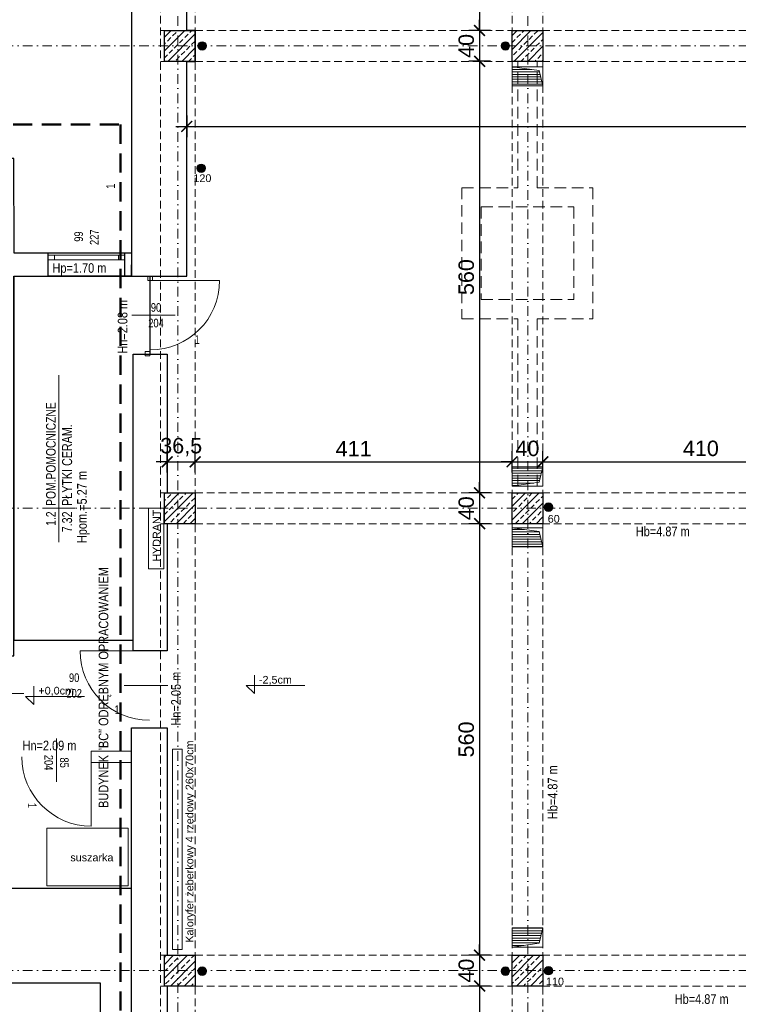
# Model space of a CAD drawing. Header units: millimetres. Extents: x 5276 to 17081, y -2904 to 1554.
# Tile 3 of 5: x 5893 to 6826, y -1321 to -43. Entities that reach past the tile are written whole.
import ezdxf
from ezdxf.enums import TextEntityAlignment as Align

# ---------------------------------------------------------------- set-up
doc = ezdxf.new("R2010")
doc.units = ezdxf.units.MM
doc.linetypes.add('DASHDOT', pattern=[1, 0.5, -0.25, 0, -0.25])
doc.linetypes.add('DASHED', pattern=[0.75, 0.5, -0.25])
doc.layers.get('0').update_dxf_attribs({"lineweight": 18})
for name, color, linetype, lineweight in [('!MARIUSZ', 220, 'Continuous', 35), ('BA_drz', 7, 'Continuous', 18), ('BA_met', 7, 'Continuous', 18), ('BA_sym', 7, 'Continuous', 18), ('BA_txc', 1, 'Continuous', 18), ('BA_txs', 2, 'Continuous', 18), ('PG_KANALIZACJA', 7, 'Continuous', 18), ('PG_KONSTRUKCJA', 5, 'Continuous', 30), ('PG_OKNA', 7, 'Continuous', 18), ('PG_OSIE', 1, 'DASHDOT', 18), ('PG_PODCIĄGI', 1, 'DASHED', 18), ('PG_SZRAF', 1, 'Continuous', 18), ('PG_WENTYLACJA', 1, 'Continuous', 18), ('PG_ŚCIANY_DZIAŁOWE', 3, 'Continuous', 18), ('PG_ŚCIANY_SŁUPY', 4, 'Continuous', 30), ('Wymiarowa zewnętrzna', 50, 'Continuous', 18), ('Wyposażenie', 134, 'Continuous', 18)]:
    doc.layers.add(name, color=color, linetype=linetype, lineweight=lineweight)
doc.layers.add('BA_pom', color=6, linetype='Continuous', lineweight=18, plot=False)
doc.layers.get('BA_sym').off()
doc.styles.add('BIKTS', font='bikromsw.shx', dxfattribs={"width": 0.85})
doc.styles.add('ROMANS', font='bikromsw.shx', dxfattribs={"width": 0.8})
doc.styles.get("Standard").update_dxf_attribs({"font": 'arial.ttf'})
doc.dimstyles.new('Styl 50', dxfattribs={"dimscale": 0, "dimtxt": 12.5, "dimasz": 8, "dimexe": 17.5, "dimexo": 0, "dimgap": 5, "dimtad": 1, "dimdec": 1, "dimtxsty": 'Standard', "dimblk": 'ARCHTICK', "dimcen": 6, "dimdle": 8, "dimadec": 0, "dimazin": 0, "dimtfac": 1, "dimtdec": 1, "dimtmove": 1, "dimatfit": 3, "dimldrblk": 'ARCHTICK', "dimfxl": 17.5, "dimfxlon": 1, "dimarcsym": 0})

# ---------------------------------------------------------------- blocks, each defined once
blk = doc.blocks.new('A$C243F7E6F')
at = {"layer": 'PG_SZRAF'}
h = blk.add_hatch(dxfattribs=at)
h.set_pattern_fill('ANSI33', color=256, scale=2)
h.set_pattern_definition([(45, (-6891.598, -2675.306), (-8.980256, 8.980256), []), (45, (-6882.618, -2675.306), (-8.980256, 8.980256), [6.35, -3.175])])
h.paths.add_polyline_path([(0, 0), (40, 0), (40, -40), (0, -40)])
at = {"layer": 'PG_KONSTRUKCJA'}
blk.add_lwpolyline([(0, 0), (40, 0), (40, -40), (0, -40), (0, 0)], dxfattribs=at)
blk = doc.blocks.new('dr1h901')
at = {"color": 0}
blk.add_line((-0.5, 0), (-0.5, 1), dxfattribs=at)
blk.add_line((0, 0.362), (0, -0.266))
blk.add_arc((-0.5, 0), 1, 0, 90, dxfattribs=at)
blk = doc.blocks.new('symdrz')
blk.add_lwpolyline([(-10, -30, -1), (-10, 30), (10, 30, -1), (10, -30)], format="xyb", close=True)
at = {"style": 'BIKTS', "width": 0.8}
blk.add_attdef('SZERDRZ', text='', height=25, dxfattribs=at).set_placement((77.1, 8.8), align=Align.CENTER)
blk.add_attdef('SYMDRZ', text='', height=25, dxfattribs=at).set_placement((0, 0), align=Align.MIDDLE)
blk.add_attdef('WYSDRZ', text='', height=25, dxfattribs=at).set_placement((77.1, -9.5), align=Align.TOP_CENTER)
blk = doc.blocks.new('bikmet')
blk.add_line((0, 1.65), (0, -1.65))
at = {"style": 'ROMANS', "width": 0.8}
blk.add_attdef('NRPOM', text='', height=1, dxfattribs=at).set_placement((-0.33, 0.33), align=Align.RIGHT)
blk.add_attdef('NWAPOM', (0.25, 0.33), '', height=1, dxfattribs=at)
blk.add_attdef('RAREA', text='', height=1.04, dxfattribs=at).set_placement((-0.33, -0.33), align=Align.TOP_RIGHT)
blk.add_attdef('PODLOGA', text='', height=1.04, dxfattribs=at).set_placement((0.25, -0.33), align=Align.TOP_LEFT)
blk = doc.blocks.new('jamb')
blk.add_lwpolyline([(-0.5, -0.5), (-0.5, 0.5), (0.5, 0.5), (0.5, -0.5)], close=True)
blk = doc.blocks.new('A$C18EA16CA')
at = {"layer": 'PG_ŚCIANY_SŁUPY', "true_color": 0xffffff}
h = blk.add_hatch(color=7, dxfattribs=at)
h.dxf.hatch_style = 1
h.paths.add_polyline_path([(100, 4100), (-2870, 4100), (-2870, -100), (100, -100)])
h.paths.add_polyline_path([(-2570, 4000), (0, 4000), (0, 0), (-2570, 0)], flags=16)
blk = doc.blocks.new('_ArchTick')
at = {"color": 0, "linetype": 'ByBlock', "const_width": 0.15}
blk.add_lwpolyline([(-0.5, -0.5), (0.5, 0.5)], dxfattribs=at)
blk = doc.blocks.new('*D69')
at = {"layer": 'Defpoints', "color": 0, "transparency": 16777216}
for p in [(6110, -97.3), (7894.5, -97.3), (7894.5, -181.8)]:
    blk.add_point(p, dxfattribs=at)
at = {"layer": 'Wymiarowa zewnętrzna', "color": 0, "lineweight": -2, "transparency": 16777216}
for p, q in [((6110, -167.8), (6110, -195.8)), ((7894.5, -167.8), (7894.5, -195.8)), ((6096, -181.8), (7908.5, -181.8))]:
    blk.add_line(p, q, dxfattribs=at)
at = {"layer": 'Wymiarowa zewnętrzna', "color": 0, "lineweight": -2, "transparency": 16777216, "xscale": 14, "yscale": 14, "zscale": 14, "rotation": 180}
blk.add_blockref('_ArchTick', (6110, -181.8), dxfattribs=at)
at = {"layer": 'Wymiarowa zewnętrzna', "color": 0, "lineweight": -2, "transparency": 16777216, "xscale": 14, "yscale": 14, "zscale": 14}
blk.add_blockref('_ArchTick', (7894.5, -181.8), dxfattribs=at)
at = {"layer": 'Wymiarowa zewnętrzna', "color": 0, "lineweight": 0, "transparency": 16777216, "insert": (7002.3, -162.8), "char_height": 20, "attachment_point": 5}
blk.add_mtext('1784,5', dxfattribs=at)
blk = doc.blocks.new('*D74')
at = {"layer": 'Defpoints', "color": 0, "transparency": 16777216}
for p in [(6528.8, 492.7), (6489.9, -57.3), (6532, -57.3)]:
    blk.add_point(p, dxfattribs=at)
at = {"layer": 'Wymiarowa zewnętrzna', "color": 0, "lineweight": -2, "transparency": 16777216}
for p, q in [((6489.9, 506.7), (6489.9, -71.3)), ((6503.9, 492.7), (6475.9, 492.7)), ((6503.9, -57.3), (6475.9, -57.3))]:
    blk.add_line(p, q, dxfattribs=at)
at = {"layer": 'Wymiarowa zewnętrzna', "color": 0, "lineweight": -2, "transparency": 16777216, "xscale": 14, "yscale": 14, "zscale": 14}
for p, rotation in [((6489.9, 492.7), 90), ((6489.9, -57.3), 270)]:
    blk.add_blockref('_ArchTick', p, dxfattribs=dict(at, rotation=rotation))
at = {"layer": 'Wymiarowa zewnętrzna', "color": 0, "transparency": 16777216, "insert": (6472.7, 217.7), "char_height": 20, "attachment_point": 5, "rotation": 90}
blk.add_mtext('550', dxfattribs=at)
blk = doc.blocks.new('*D75')
at = {"layer": 'Defpoints', "color": 0, "transparency": 16777216}
for p in [(6532, -57.3), (6489.9, -97.3), (6532, -97.3)]:
    blk.add_point(p, dxfattribs=at)
at = {"layer": 'Wymiarowa zewnętrzna', "color": 0, "lineweight": -2, "transparency": 16777216}
for p, q in [((6489.9, -57.3), (6489.9, -43.3)), ((6503.9, -57.3), (6475.9, -57.3)), ((6489.9, -57.3), (6489.9, -97.3)), ((6503.9, -97.3), (6475.9, -97.3)), ((6489.9, -97.3), (6489.9, -111.3))]:
    blk.add_line(p, q, dxfattribs=at)
at = {"layer": 'Wymiarowa zewnętrzna', "color": 0, "lineweight": -2, "transparency": 16777216, "xscale": 14, "yscale": 14, "zscale": 14}
for p, rotation in [((6489.9, -57.3), 270), ((6489.9, -97.3), 90)]:
    blk.add_blockref('_ArchTick', p, dxfattribs=dict(at, rotation=rotation))
at = {"layer": 'Wymiarowa zewnętrzna', "color": 0, "transparency": 16777216, "insert": (6472.7, -77.3), "char_height": 20, "attachment_point": 5, "rotation": 90}
blk.add_mtext('40', dxfattribs=at)
blk = doc.blocks.new('*D76')
at = {"layer": 'Defpoints', "color": 0, "transparency": 16777216}
for p in [(6532, -97.3), (6489.9, -657.3), (6532, -657.3)]:
    blk.add_point(p, dxfattribs=at)
at = {"layer": 'Wymiarowa zewnętrzna', "color": 0, "lineweight": -2, "transparency": 16777216}
for p, q in [((6489.9, -83.3), (6489.9, -671.3)), ((6503.9, -97.3), (6475.9, -97.3)), ((6503.9, -657.3), (6475.9, -657.3))]:
    blk.add_line(p, q, dxfattribs=at)
at = {"layer": 'Wymiarowa zewnętrzna', "color": 0, "lineweight": -2, "transparency": 16777216, "xscale": 14, "yscale": 14, "zscale": 14}
for p, rotation in [((6489.9, -97.3), 90), ((6489.9, -657.3), 270)]:
    blk.add_blockref('_ArchTick', p, dxfattribs=dict(at, rotation=rotation))
at = {"layer": 'Wymiarowa zewnętrzna', "color": 0, "transparency": 16777216, "insert": (6472.7, -377.3), "char_height": 20, "attachment_point": 5, "rotation": 90}
blk.add_mtext('560', dxfattribs=at)
blk = doc.blocks.new('*D77')
at = {"layer": 'Defpoints', "color": 0, "transparency": 16777216}
for p in [(6532, -657.3), (6489.9, -697.3), (6532, -697.3)]:
    blk.add_point(p, dxfattribs=at)
at = {"layer": 'Wymiarowa zewnętrzna', "color": 0, "lineweight": -2, "transparency": 16777216}
for p, q in [((6489.9, -657.3), (6489.9, -643.3)), ((6503.9, -657.3), (6475.9, -657.3)), ((6489.9, -657.3), (6489.9, -697.3)), ((6503.9, -697.3), (6475.9, -697.3)), ((6489.9, -697.3), (6489.9, -711.3))]:
    blk.add_line(p, q, dxfattribs=at)
at = {"layer": 'Wymiarowa zewnętrzna', "color": 0, "lineweight": -2, "transparency": 16777216, "xscale": 14, "yscale": 14, "zscale": 14}
for p, rotation in [((6489.9, -657.3), 270), ((6489.9, -697.3), 90)]:
    blk.add_blockref('_ArchTick', p, dxfattribs=dict(at, rotation=rotation))
at = {"layer": 'Wymiarowa zewnętrzna', "color": 0, "transparency": 16777216, "insert": (6472.7, -677.3), "char_height": 20, "attachment_point": 5, "rotation": 90}
blk.add_mtext('40', dxfattribs=at)
blk = doc.blocks.new('*D78')
at = {"layer": 'Defpoints', "color": 0, "transparency": 16777216}
for p in [(6532, -697.3), (6489.9, -1257.3), (6532, -1257.3)]:
    blk.add_point(p, dxfattribs=at)
at = {"layer": 'Wymiarowa zewnętrzna', "color": 0, "lineweight": -2, "transparency": 16777216}
for p, q in [((6489.9, -683.3), (6489.9, -1271.3)), ((6503.9, -697.3), (6475.9, -697.3)), ((6503.9, -1257.3), (6475.9, -1257.3))]:
    blk.add_line(p, q, dxfattribs=at)
at = {"layer": 'Wymiarowa zewnętrzna', "color": 0, "lineweight": -2, "transparency": 16777216, "xscale": 14, "yscale": 14, "zscale": 14}
for p, rotation in [((6489.9, -697.3), 90), ((6489.9, -1257.3), 270)]:
    blk.add_blockref('_ArchTick', p, dxfattribs=dict(at, rotation=rotation))
at = {"layer": 'Wymiarowa zewnętrzna', "color": 0, "transparency": 16777216, "insert": (6472.7, -977.3), "char_height": 20, "attachment_point": 5, "rotation": 90}
blk.add_mtext('560', dxfattribs=at)
blk = doc.blocks.new('*D79')
at = {"layer": 'Defpoints', "color": 0, "transparency": 16777216}
for p in [(6532, -1257.3), (6489.9, -1297.3), (6532, -1297.3)]:
    blk.add_point(p, dxfattribs=at)
at = {"layer": 'Wymiarowa zewnętrzna', "color": 0, "lineweight": -2, "transparency": 16777216}
for p, q in [((6489.9, -1257.3), (6489.9, -1243.3)), ((6503.9, -1257.3), (6475.9, -1257.3)), ((6489.9, -1257.3), (6489.9, -1297.3)), ((6503.9, -1297.3), (6475.9, -1297.3)), ((6489.9, -1297.3), (6489.9, -1311.3))]:
    blk.add_line(p, q, dxfattribs=at)
at = {"layer": 'Wymiarowa zewnętrzna', "color": 0, "lineweight": -2, "transparency": 16777216, "xscale": 14, "yscale": 14, "zscale": 14}
for p, rotation in [((6489.9, -1257.3), 270), ((6489.9, -1297.3), 90)]:
    blk.add_blockref('_ArchTick', p, dxfattribs=dict(at, rotation=rotation))
at = {"layer": 'Wymiarowa zewnętrzna', "color": 0, "transparency": 16777216, "insert": (6472.7, -1277.3), "char_height": 20, "attachment_point": 5, "rotation": 90}
blk.add_mtext('40', dxfattribs=at)
blk = doc.blocks.new('*D80')
at = {"layer": 'Defpoints', "color": 0, "transparency": 16777216}
for p in [(6532, -1297.3), (6489.9, -1848.3), (6532, -1848.3)]:
    blk.add_point(p, dxfattribs=at)
at = {"layer": 'Wymiarowa zewnętrzna', "color": 0, "lineweight": -2, "transparency": 16777216}
for p, q in [((6489.9, -1283.3), (6489.9, -1862.3)), ((6503.9, -1297.3), (6475.9, -1297.3)), ((6503.9, -1848.3), (6475.9, -1848.3))]:
    blk.add_line(p, q, dxfattribs=at)
at = {"layer": 'Wymiarowa zewnętrzna', "color": 0, "lineweight": -2, "transparency": 16777216, "xscale": 14, "yscale": 14, "zscale": 14}
for p, rotation in [((6489.9, -1297.3), 90), ((6489.9, -1848.3), 270)]:
    blk.add_blockref('_ArchTick', p, dxfattribs=dict(at, rotation=rotation))
at = {"layer": 'Wymiarowa zewnętrzna', "color": 0, "transparency": 16777216, "insert": (6472.7, -1572.8), "char_height": 20, "attachment_point": 5, "rotation": 90}
blk.add_mtext('551', dxfattribs=at)
blk = doc.blocks.new('*D82')
at = {"layer": 'Defpoints', "color": 0, "transparency": 16777216}
for p in [(6121, -617), (6084.5, -657.3), (6121, -657.3)]:
    blk.add_point(p, dxfattribs=at)
at = {"layer": 'Wymiarowa zewnętrzna', "color": 0, "lineweight": -2, "transparency": 16777216}
for p, q in [((6084.5, -631), (6084.5, -603)), ((6121, -631), (6121, -603)), ((6084.5, -617), (6070.5, -617)), ((6084.5, -617), (6121, -617)), ((6121, -617), (6135, -617))]:
    blk.add_line(p, q, dxfattribs=at)
at = {"layer": 'Wymiarowa zewnętrzna', "color": 0, "lineweight": -2, "transparency": 16777216, "xscale": 14, "yscale": 14, "zscale": 14}
blk.add_blockref('_ArchTick', (6084.5, -617), dxfattribs=at)
at = {"layer": 'Wymiarowa zewnętrzna', "color": 0, "lineweight": -2, "transparency": 16777216, "xscale": 14, "yscale": 14, "zscale": 14, "rotation": 180}
blk.add_blockref('_ArchTick', (6121, -617), dxfattribs=at)
at = {"layer": 'Wymiarowa zewnętrzna', "color": 0, "transparency": 16777216, "insert": (6102.8, -597.9), "char_height": 20, "attachment_point": 5}
blk.add_mtext('36,5', dxfattribs=at)
blk = doc.blocks.new('*D83')
at = {"layer": 'Defpoints', "color": 0, "transparency": 16777216}
for p in [(6532, -617), (6121, -657.3), (6532, -657.3)]:
    blk.add_point(p, dxfattribs=at)
at = {"layer": 'Wymiarowa zewnętrzna', "color": 0, "lineweight": -2, "transparency": 16777216}
for p, q in [((6121, -631), (6121, -603)), ((6532, -631), (6532, -603)), ((6107, -617), (6546, -617))]:
    blk.add_line(p, q, dxfattribs=at)
at = {"layer": 'Wymiarowa zewnętrzna', "color": 0, "lineweight": -2, "transparency": 16777216, "xscale": 14, "yscale": 14, "zscale": 14, "rotation": 180}
blk.add_blockref('_ArchTick', (6121, -617), dxfattribs=at)
at = {"layer": 'Wymiarowa zewnętrzna', "color": 0, "lineweight": -2, "transparency": 16777216, "xscale": 14, "yscale": 14, "zscale": 14}
blk.add_blockref('_ArchTick', (6532, -617), dxfattribs=at)
at = {"layer": 'Wymiarowa zewnętrzna', "color": 0, "transparency": 16777216, "insert": (6326.5, -599.9), "char_height": 20, "attachment_point": 5}
blk.add_mtext('411', dxfattribs=at)
blk = doc.blocks.new('*D84')
at = {"layer": 'Defpoints', "color": 0, "transparency": 16777216}
for p in [(6572, -617), (6532, -657.3), (6572, -657.3)]:
    blk.add_point(p, dxfattribs=at)
at = {"layer": 'Wymiarowa zewnętrzna', "color": 0, "lineweight": -2, "transparency": 16777216}
for p, q in [((6532, -631), (6532, -603)), ((6572, -631), (6572, -603)), ((6532, -617), (6518, -617)), ((6532, -617), (6572, -617)), ((6572, -617), (6586, -617))]:
    blk.add_line(p, q, dxfattribs=at)
at = {"layer": 'Wymiarowa zewnętrzna', "color": 0, "lineweight": -2, "transparency": 16777216, "xscale": 14, "yscale": 14, "zscale": 14}
blk.add_blockref('_ArchTick', (6532, -617), dxfattribs=at)
at = {"layer": 'Wymiarowa zewnętrzna', "color": 0, "lineweight": -2, "transparency": 16777216, "xscale": 14, "yscale": 14, "zscale": 14, "rotation": 180}
blk.add_blockref('_ArchTick', (6572, -617), dxfattribs=at)
at = {"layer": 'Wymiarowa zewnętrzna', "color": 0, "transparency": 16777216, "insert": (6552, -599.7), "char_height": 20, "attachment_point": 5}
blk.add_mtext('40', dxfattribs=at)
blk = doc.blocks.new('*D85')
at = {"layer": 'Defpoints', "color": 0, "transparency": 16777216}
for p in [(6982, -617), (6572, -657.3), (6982, -657.3)]:
    blk.add_point(p, dxfattribs=at)
at = {"layer": 'Wymiarowa zewnętrzna', "color": 0, "lineweight": -2, "transparency": 16777216}
for p, q in [((6572, -631), (6572, -603)), ((6982, -631), (6982, -603)), ((6558, -617), (6996, -617))]:
    blk.add_line(p, q, dxfattribs=at)
at = {"layer": 'Wymiarowa zewnętrzna', "color": 0, "lineweight": -2, "transparency": 16777216, "xscale": 14, "yscale": 14, "zscale": 14, "rotation": 180}
blk.add_blockref('_ArchTick', (6572, -617), dxfattribs=at)
at = {"layer": 'Wymiarowa zewnętrzna', "color": 0, "lineweight": -2, "transparency": 16777216, "xscale": 14, "yscale": 14, "zscale": 14}
blk.add_blockref('_ArchTick', (6982, -617), dxfattribs=at)
at = {"layer": 'Wymiarowa zewnętrzna', "color": 0, "transparency": 16777216, "insert": (6777, -599.7), "char_height": 20, "attachment_point": 5}
blk.add_mtext('410', dxfattribs=at)

msp = doc.modelspace()

# ---------------------------------------------------------------- hatches: boundary and pattern name
at = {"layer": 'PG_KANALIZACJA', "true_color": 0x000000}
h = msp.add_hatch(color=18, dxfattribs=at)
h.dxf.hatch_style = 1
h.paths.add_polyline_path([(6124.61, -77.31), (6135.61, -77.31, 1)])
h.paths.add_polyline_path([(6135.61, -77.31), (6124.61, -77.31, 1)])
h = msp.add_hatch(color=18, dxfattribs=at)
h.dxf.hatch_style = 1
h.paths.add_polyline_path([(6517.93, -77.31), (6528.93, -77.31, 1)])
h.paths.add_polyline_path([(6528.93, -77.31), (6517.93, -77.31, 1)])
h = msp.add_hatch(color=18, dxfattribs=at)
h.dxf.hatch_style = 1
h.paths.add_polyline_path([(6134.16, -236.07, 1), (6123.16, -236.07, 1)])
h = msp.add_hatch(color=18, dxfattribs=at)
h.dxf.hatch_style = 1
h.paths.add_polyline_path([(6584.89, -675.79, 1), (6573.89, -675.79, 1)])
h = msp.add_hatch(color=18, dxfattribs=at)
h.dxf.hatch_style = 1
h.paths.add_polyline_path([(6124.61, -1278.04), (6135.61, -1278.04, 1)])
h.paths.add_polyline_path([(6135.61, -1278.04), (6124.61, -1278.04, 1)])
h = msp.add_hatch(color=18, dxfattribs=at)
h.dxf.hatch_style = 1
h.paths.add_polyline_path([(6517.93, -1278.04), (6528.93, -1278.04, 1)])
h.paths.add_polyline_path([(6528.93, -1278.04), (6517.93, -1278.04, 1)])
h = msp.add_hatch(color=18, dxfattribs=at)
h.dxf.hatch_style = 1
h.paths.add_polyline_path([(6584.85, -1277.45, 1), (6573.85, -1277.45, 1)])
at = {"layer": 'PG_WENTYLACJA', "true_color": 0x000000}
h = msp.add_hatch(dxfattribs=at)
h.set_pattern_fill('ANSI31', color=18, angle=135)
h.paths.add_polyline_path([(6567.05, -109.31), (6532.05, -104.31), (6532.05, -129.31), (6572.05, -129.31)])
h = msp.add_hatch(dxfattribs=at)
h.set_pattern_fill('ANSI31', color=18, angle=135)
h.paths.add_polyline_path([(6572.05, -623.56), (6532.05, -623.56), (6532.05, -648.56), (6567.05, -643.56)])
h = msp.add_hatch(dxfattribs=at)
h.set_pattern_fill('ANSI31', color=18, angle=135)
h.paths.add_polyline_path([(6567.05, -707.56), (6532.05, -702.56), (6532.05, -727.56), (6572.05, -727.56)])
h = msp.add_hatch(dxfattribs=at)
h.set_pattern_fill('ANSI31', color=18, angle=135)
h.paths.add_polyline_path([(6572.05, -1221.81), (6532.05, -1221.81), (6532.05, -1246.81), (6567.05, -1241.81)])

# ---------------------------------------------------------------- linework, layer by layer
at = {"layer": '!MARIUSZ', "color": 18, "linetype": 'DASHED', "lineweight": 50, "ltscale": 50, "true_color": 0x000000}
for p, q in [((6022.12, -179.21), (5696.98, -179.21)), ((6023.98, -179.21), (6023.98, -1973.4))]:
    msp.add_line(p, q, dxfattribs=at)
at = {"color": 18, "true_color": 0x000000}
for p, q in [((6060.43, -695.81), (6060.43, -755.81)), ((6060.43, -755.81), (6080.43, -755.81))]:
    msp.add_line(p, q, dxfattribs=at)
for points in [[(6060.43, -677.04), (6080.43, -677.04), (6080.43, -755.81), (6060.43, -755.81)], [(5928.32, -1092.51), (6033.91, -1092.51), (6033.91, -1167.32), (5928.32, -1167.32)]]:
    msp.add_lwpolyline(points, close=True, dxfattribs=at)
at = {"layer": 'BA_met', "color": 18, "true_color": 0x000000}
for points in [[(5944.14, -721.34), (5944.14, -504.48)], [(5681.61, -917.61), (5898.48, -917.61)]]:
    msp.add_lwpolyline(points, dxfattribs=at)
at = {"layer": 'BA_txc', "color": 18, "true_color": 0x000000}
for p, q in [((6197.74, -893.91), (6197.74, -917.66)), ((5911.62, -908.04), (5911.62, -931.79)), ((6197.74, -917.66), (6187.16, -907.31)), ((6187.16, -907.31), (6263.38, -907.31)), ((5911.62, -931.79), (5901.04, -921.44)), ((5901.04, -921.44), (5977.26, -921.44))]:
    msp.add_line(p, q, dxfattribs=at)
at = {"layer": 'PG_KANALIZACJA', "color": 18, "true_color": 0x000000}
for centre in [(6130.11, -77.31), (6523.43, -77.31), (6128.66, -236.07), (6579.39, -675.79), (6130.11, -1278.04), (6523.43, -1278.04), (6579.35, -1277.45)]:
    msp.add_circle(centre, 5.5, dxfattribs=at)
at = {"layer": 'PG_OKNA', "color": 18, "true_color": 0x000000}
msp.add_lwpolyline([(5930.38, -348.72), (5930.38, -354.72), (6029.55, -354.72), (6029.55, -348.72), (5930.38, -348.72)], dxfattribs=at)
for points in [[(5930.38, -348.72), (5938.38, -348.72), (5938.38, -354.72), (5930.38, -354.72)], [(6021.55, -348.72), (6029.55, -348.72), (6029.55, -354.72), (6021.55, -354.72)]]:
    msp.add_lwpolyline(points, close=True, dxfattribs=at)
at = {"layer": 'PG_OSIE', "color": 18, "ltscale": 25, "true_color": 0x000000}
for points in [[(6098.55, 714.3), (6098.55, -2070.06)], [(6552.55, 714.3), (6552.55, -2070.06)], [(5847.38, -77.31), (8127.62, -77.31)], [(5847.38, -677.31), (8127.62, -677.31)], [(5847.38, -1277.31), (8127.62, -1277.31)]]:
    msp.add_lwpolyline(points, dxfattribs=at)
at = {"layer": 'PG_PODCIĄGI', "color": 18, "ltscale": 30, "true_color": 0x000000}
for p, q in [((6539.55, -261.3), (6539.55, -97.31)), ((6564.55, -261.3), (6564.55, -97.31)), ((6467.05, -261.3), (6539.55, -261.3)), ((6467.05, -261.3), (6467.05, -431.3)), ((6564.55, -261.3), (6637.05, -261.3)), ((6637.05, -261.3), (6637.05, -431.3)), ((6492.05, -286.3), (6612.05, -286.3)), ((6492.05, -286.3), (6492.05, -406.3)), ((6612.05, -286.3), (6612.05, -406.3)), ((6492.05, -406.3), (6612.05, -406.3)), ((6467.05, -431.3), (6539.55, -431.3)), ((6539.55, -431.3), (6539.55, -655.56)), ((6564.55, -431.3), (6637.05, -431.3)), ((6564.55, -431.3), (6564.55, -655.56))]:
    msp.add_line(p, q, dxfattribs=at)
at = {"layer": 'PG_PODCIĄGI', "color": 18, "ltscale": 20, "true_color": 0x000000}
for points in [[(6076.05, 561.69), (6076.05, -1912.31)], [(6121.05, 561.69), (6121.05, -1912.31)], [(6532.05, 561.69), (6532.05, -1912.31)], [(6572.05, 561.69), (6572.05, -1912.31)], [(6076.05, -57.31), (7930.05, -57.31)], [(6076.05, -97.31), (7930.05, -97.31)], [(6076.05, -657.31), (7930.05, -657.31)], [(6076.05, -697.31), (7930.05, -697.31)], [(6076.05, -1257.31), (7930.05, -1257.31)], [(6076.05, -1297.31), (7930.05, -1297.31)]]:
    msp.add_lwpolyline(points, dxfattribs=at)
at = {"layer": 'PG_WENTYLACJA', "color": 18, "true_color": 0x000000}
for p, q in [((6532.05, -104.31), (6567.05, -109.31)), ((6567.05, -109.31), (6572.05, -129.31)), ((6567.05, -643.56), (6572.05, -623.56)), ((6532.05, -648.56), (6567.05, -643.56)), ((6532.05, -702.56), (6567.05, -707.56)), ((6567.05, -707.56), (6572.05, -727.56)), ((6567.05, -1241.81), (6572.05, -1221.81)), ((6532.05, -1246.81), (6567.05, -1241.81))]:
    msp.add_line(p, q, dxfattribs=at)
for points in [[(6532.05, -104.31), (6572.05, -104.31), (6572.05, -129.31), (6532.05, -129.31)], [(6532.05, -648.56), (6572.05, -648.56), (6572.05, -623.56), (6532.05, -623.56)], [(6532.05, -702.56), (6572.05, -702.56), (6572.05, -727.56), (6532.05, -727.56)], [(6532.05, -1246.81), (6572.05, -1246.81), (6572.05, -1221.81), (6532.05, -1221.81)]]:
    msp.add_lwpolyline(points, close=True, dxfattribs=at)
at = {"layer": 'PG_ŚCIANY_DZIAŁOWE', "color": 18, "true_color": 0x000000}
msp.add_lwpolyline([(5986.05, -992.31), (6038.55, -992.31), (6038.55, -1007.31), (5986.05, -1007.31)], close=True, dxfattribs=at)
at = {"layer": 'PG_ŚCIANY_SŁUPY', "color": 18, "true_color": 0x000000}
for points in [[(6125.55, 500.69), (6125.55, 564.69), (6038.55, 564.69), (6038.55, -376.31), (6080.05, -376.31), (6110.05, -376.31), (6110.05, -97.31), (6121.05, -97.31), (6121.05, -57.31), (6110.05, -57.31), (6110.05, 492.69), (6123.8, 492.69), (6123.8, 500.69), (6125.55, 500.69)], [(6038.8, -346.31), (5886.05, -346.31), (5885.55, -223.31), (5826.05, -223.31), (5826.05, -230.81), (5828.05, -230.81), (5828.05, -253.31), (5857.05, -253.31), (5857.05, -868.81), (5885.55, -868.81), (5885.55, -376.31), (6038.55, -376.31), (6038.8, -346.31)], [(6029.38, -376.31), (5930.38, -376.31), (5930.38, -346.31)], [(6038.55, -376.31), (6029.55, -376.31), (6029.55, -346.31)], [(5885.55, -376.31), (5885.55, -848.31), (6040.55, -848.31)], [(6062.55, -477.31), (6062.55, -376.31)], [(6040.55, -477.31), (6062.55, -477.31), (6084.55, -477.31), (6084.55, -657.31), (6121.05, -657.31), (6121.05, -697.31), (6084.55, -697.31), (6084.55, -862.31), (6040.55, -862.31), (6040.55, -477.31)], [(6038.55, -1735.31), (6038.55, -962.31), (6084.55, -962.31), (6084.55, -1257.31), (6121.05, -1257.31), (6121.05, -1297.31), (6084.55, -1297.31), (6084.55, -1735.31)], [(6038.55, -1170.81), (5867.55, -1170.81), (5867.55, -1259.81), (5436.05, -1259.81), (5436.05, -980.81), (5363.05, -980.81), (5363.05, -1259.81), (5363.05, -1293.31), (5997.55, -1293.31), (5997.55, -1735.31), (6084.55, -1735.31)]]:
    msp.add_lwpolyline(points, dxfattribs=at)
at = {"layer": 'Wyposażenie', "color": 18, "true_color": 0x000000}
msp.add_lwpolyline([(6091.45, -990.03), (6104.28, -990.03), (6104.26, -1250.03), (6091.43, -1250.03)], close=True, dxfattribs=at)

# ---------------------------------------------------------------- block references
at = {"layer": 'BA_drz', "color": 18, "true_color": 0x000000}
for name, p, xscale, yscale, zscale, rotation in [('dr1h901', (6062.55, -426.81), 90, 90, -90, 270), ('jamb', (6062.55, -379.06), 5.5, 5.999999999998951, 5.5, 270), ('jamb', (6059.05, -476.56), 5.5, 5.999999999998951, 5.5, 270), ('dr1h901', (6061.55, -907.31), -90, 89.99999999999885, -90, 90), ('dr1h901', (5941.05, -999.81), 90, 90, -90, 180)]:
    msp.add_blockref(name, p, dxfattribs=dict(at, xscale=xscale, yscale=yscale, zscale=zscale, rotation=rotation))
at = {"layer": 'BA_met', "color": 18, "true_color": 0x000000, "xscale": 12.5, "yscale": 12.5, "zscale": 12.5, "rotation": 90}
msp.add_blockref('bikmet', (5944.14, -677.31), dxfattribs=at).add_auto_attribs({'NRPOM': ' 1.2', 'NWAPOM': 'POM.POMOCNICZNE', 'RAREA': '7.32', 'PODLOGA': 'PŁYTKI CERAM.'})
at = {"layer": 'BA_sym', "color": 18, "true_color": 0x000000}
ref = msp.add_blockref('symdrz', (5979.88, -267.86), dxfattribs=dict(at, xscale=0.75, yscale=0.75, zscale=0.75, rotation=90.00000472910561))
ref.add_attrib('Szerdrz', '99', dxfattribs={"layer": 'BA_txc', "height": 11.25, "rotation": 90, "style": 'BIKTS', "width": 0.8}).set_placement((5969.76, -324.75), align=Align.MIDDLE_CENTER)
ref.add_attrib('Wysdrz', '227', dxfattribs={"layer": 'BA_txc', "height": 11.25, "rotation": 90, "style": 'BIKTS', "width": 0.8}).set_placement((5990.01, -325.59), align=Align.MIDDLE_CENTER)
ref.add_attrib('Sztuk', '1', (6017.01, -262.71), dxfattribs={"layer": 'BA_pom', "height": 11.25, "rotation": 90, "style": 'BIKTS', "width": 0.8})
ref = msp.add_blockref('symdrz', (6115.15, -426.81), dxfattribs=dict(at, xscale=0.75, yscale=0.75, zscale=0.75, rotation=4.729105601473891e-06))
ref.add_attrib('Szerdrz', '90', dxfattribs={"layer": 'BA_txc', "height": 11.25, "rotation": 0, "style": 'BIKTS', "width": 0.8}).set_placement((6070.15, -416.68), align=Align.MIDDLE_CENTER)
ref.add_attrib('Wysdrz', '204', dxfattribs={"layer": 'BA_txc', "height": 11.25, "rotation": 0, "style": 'BIKTS', "width": 0.8}).set_placement((6070.15, -436.93), align=Align.MIDDLE_CENTER)
ref.add_attrib('Sztuk', '1', (6120.29, -463.93), dxfattribs={"layer": 'BA_pom', "height": 11.25, "rotation": 0, "style": 'BIKTS', "width": 0.8})
ref = msp.add_blockref('symdrz', (6008.95, -907.31), dxfattribs=dict(at, xscale=0.75, yscale=0.75, zscale=0.75, rotation=359.9999952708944))
ref.add_attrib('Szerdrz', '90', dxfattribs={"layer": 'BA_txc', "height": 11.25, "rotation": 0, "style": 'BIKTS', "oblique": 0.00001, "width": 0.8}).set_placement((5963.95, -897.18), align=Align.MIDDLE_CENTER)
ref.add_attrib('Wysdrz', '202', dxfattribs={"layer": 'BA_txc', "height": 11.25, "rotation": 0, "style": 'BIKTS', "oblique": 0.00001, "width": 0.8}).set_placement((5963.95, -917.43), align=Align.MIDDLE_CENTER)
ref.add_attrib('Sztuk', '1', (6016.24, -944.43), dxfattribs={"layer": 'BA_pom', "height": 11.25, "rotation": 0, "style": 'BIKTS', "oblique": 0.00001, "width": 0.8})
ref = msp.add_blockref('symdrz', (5941.05, -1052.4), dxfattribs=dict(at, xscale=0.75, yscale=0.75, zscale=0.75, rotation=89.99999527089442))
ref.add_attrib('Szerdrz', '85', dxfattribs={"layer": 'BA_txc', "height": 11.25, "rotation": 270, "style": 'BIKTS', "oblique": 359.99999, "width": 0.8}).set_placement((5951.17, -1007.4), align=Align.MIDDLE_CENTER)
ref.add_attrib('Wysdrz', '204', dxfattribs={"layer": 'BA_txc', "height": 11.25, "rotation": 270, "style": 'BIKTS', "oblique": 359.99999, "width": 0.8}).set_placement((5930.92, -1007.4), align=Align.MIDDLE_CENTER)
ref.add_attrib('Sztuk', '1', (5903.92, -1059.69), dxfattribs={"layer": 'BA_pom', "height": 11.25, "rotation": 270, "style": 'BIKTS', "oblique": 359.99999, "width": 0.8})
at = {"layer": 'PG_KONSTRUKCJA', "color": 18, "true_color": 0x000000}
for p in [(6081.05, -57.31), (6532.05, -57.31), (6081.05, -657.31), (6532.05, -657.31), (6081.05, -1257.31), (6532.05, -1257.31)]:
    msp.add_blockref('A$C243F7E6F', p, dxfattribs=at)
at = {"layer": 'PG_ŚCIANY_SŁUPY', "color": 18, "true_color": 0x000000}
msp.add_blockref('A$C18EA16CA', (8266.98, -2804.34), dxfattribs=at)

# ---------------------------------------------------------------- texts
at = {"color": 18, "true_color": 0x000000, "insert": (6065.88, -746.64), "char_height": 10, "attachment_point": 1, "rotation": 90}
msp.add_mtext_dynamic_manual_height_columns('HYDRANT', width=650.6795, gutter_width=50, heights=[0], dxfattribs=at)
at = {"color": 18, "true_color": 0x000000, "insert": (5958.99, -1125.47), "char_height": 10, "attachment_point": 1}
msp.add_mtext_dynamic_manual_height_columns('suszarka', width=650.6795, gutter_width=50, heights=[0], dxfattribs=at)
at = {"layer": 'BA_txc', "color": 18, "true_color": 0x000000, "char_height": 10, "attachment_point": 1}
for s, insert in [('-2,5cm', (6203.68, -894.86)), ('+0,0cm', (5917.56, -908.99))]:
    msp.add_mtext_dynamic_manual_height_columns(s, width=650.6795, gutter_width=50, heights=[0], dxfattribs=dict(at, insert=insert))
at = {"layer": 'BA_txs', "color": 18, "true_color": 0x000000, "style": 'BIKTS', "width": 0.85}
for s, p in [('Hp=1.70 m', (5935.84, -371.73)), ('Hb=4.87 m', (6692.62, -713.57)), ('Hn=2.09 m', (5896.99, -991.38)), ('Hb=4.87 m', (6743.06, -1320.46))]:
    msp.add_text(s, height=12.5, dxfattribs=at).set_placement(p)
for s, p in [('Hn=2.08 m', (6033.03, -476.72)), ('Hpom.=5.27 m', (5980.31, -722.51)), ('BUDYNEK "BC" ODRĘBNYM OPRACOWANIEM', (6008.32, -1066.19)), ('Hn=2.05 m', (6102.25, -959.39)), ('Hb=4.87 m', (6590.93, -1080.8))]:
    msp.add_text(s, height=12.5, rotation=90, dxfattribs=at).set_placement(p)
at = {"layer": 'PG_KANALIZACJA', "color": 18, "true_color": 0x000000, "char_height": 10, "attachment_point": 1}
for s, insert in [('120', (6118.67, -243.94)), ('60', (6578.33, -685.97)), ('110', (6576.08, -1286.39))]:
    msp.add_mtext_dynamic_manual_height_columns(s, width=650.6795, gutter_width=50, heights=[0], dxfattribs=dict(at, insert=insert))
at = {"layer": 'Wyposażenie', "color": 18, "true_color": 0x000000, "insert": (6108.61, -1241.08), "char_height": 10, "attachment_point": 1, "rotation": 90}
msp.add_mtext_dynamic_manual_height_columns('Kaloryfer żeberkowy 4 rzędowy 260x70cm', width=650.6795, gutter_width=50, heights=[0], dxfattribs=at)

# ---------------------------------------------------------------- dimensions: what is measured, and where the dimension line sits
at = {"layer": 'Wymiarowa zewnętrzna', "color": 18, "true_color": 0x000000}
for base, p1, p2, picture, middle in [((6489.93, -57.31), (6528.8, 492.69), (6532.05, -57.31), '*D74', (6472.72, 217.69)), ((6489.93, -97.31), (6532.05, -57.31), (6532.05, -97.31), '*D75', (6472.72, -77.31)), ((6489.93, -657.31), (6532.05, -97.31), (6532.05, -657.31), '*D76', (6472.72, -377.31)), ((6489.93, -697.31), (6532.05, -657.31), (6532.05, -697.31), '*D77', (6472.72, -677.31)), ((6489.93, -1257.31), (6532.05, -697.31), (6532.05, -1257.31), '*D78', (6472.72, -977.31)), ((6489.93, -1297.31), (6532.05, -1257.31), (6532.05, -1297.31), '*D79', (6472.72, -1277.31)), ((6489.93, -1848.31), (6532.05, -1297.31), (6532.05, -1848.31), '*D80', (6472.72, -1572.81))]:
    dim = msp.add_linear_dim(base=base, p1=p1, p2=p2, angle=90, dimstyle='Styl 50', override={"dimscale": 1, "dimtxt": 20, "dimasz": 14, "dimexe": 14, "dimgap": 7, "dimrnd": 0.5, "dimdle": 14, "dimtix": 1, "dimfxl": 14}, dxfattribs=at)
    dim.commit()
    dim.dimension.update_dxf_attribs({"geometry": picture, "text_midpoint": middle})
at = {"layer": 'Wymiarowa zewnętrzna', "color": 251, "lineweight": 0}
dim = msp.add_linear_dim(base=(7894.55, -181.79), p1=(6110.05, -97.31), p2=(7894.55, -97.31), dimstyle='Styl 50', override={"dimscale": 1, "dimtxt": 20, "dimasz": 14, "dimexe": 14, "dimgap": 7, "dimrnd": 0.5, "dimdle": 14, "dimtix": 1, "dimfxl": 14}, dxfattribs=at)
dim.commit()
dim.dimension.update_dxf_attribs({"geometry": '*D69', "text_midpoint": (7002.3, -162.77)})
at = {"layer": 'Wymiarowa zewnętrzna', "color": 18, "true_color": 0x000000}
for base, p1, p2, picture, middle in [((6121.05, -616.96), (6084.55, -657.31), (6121.05, -657.31), '*D82', (6102.8, -597.94)), ((6532.05, -616.96), (6121.05, -657.31), (6532.05, -657.31), '*D83', (6326.55, -599.92)), ((6572.05, -616.96), (6532.05, -657.31), (6572.05, -657.31), '*D84', (6552.05, -599.75)), ((6982.05, -616.96), (6572.05, -657.31), (6982.05, -657.31), '*D85', (6777.05, -599.75))]:
    dim = msp.add_linear_dim(base=base, p1=p1, p2=p2, dimstyle='Styl 50', override={"dimscale": 1, "dimtxt": 20, "dimasz": 14, "dimexe": 14, "dimgap": 7, "dimrnd": 0.5, "dimdle": 14, "dimtix": 1, "dimfxl": 14}, dxfattribs=at)
    dim.commit()
    dim.dimension.update_dxf_attribs({"geometry": picture, "text_midpoint": middle})

doc.saveas('drawing.dxf')
